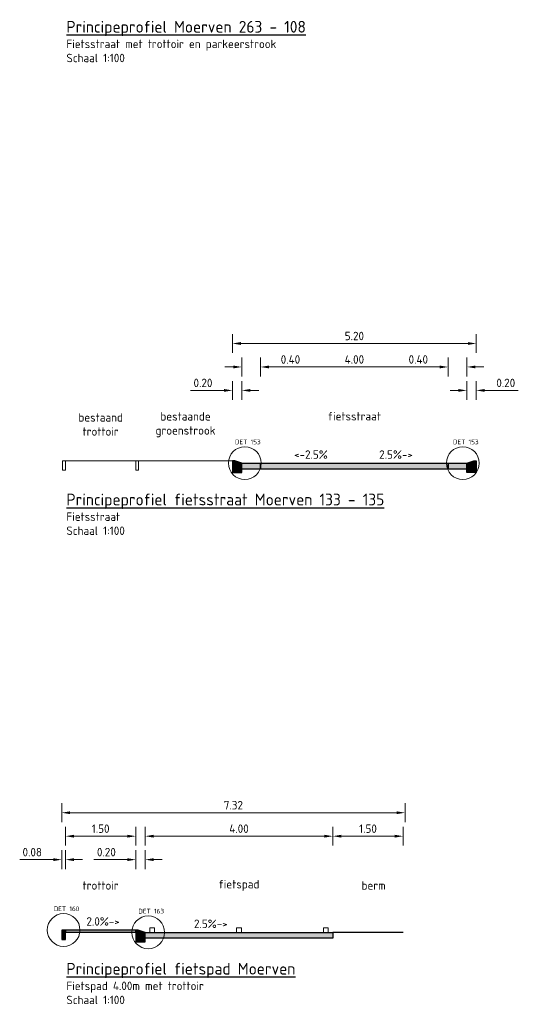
# Model space of a CAD drawing. Header units: metres. Extents: x 163543 to 168130, y 402678 to 405437.
# Tile 234 of 256: x 168118 to 168129, y 403441 to 403462. Entities that reach past the tile are written whole.
import ezdxf

# ---------------------------------------------------------------- set-up
doc = ezdxf.new("R2010")
doc.units = ezdxf.units.M
doc.layers.get('0').update_dxf_attribs({"lineweight": 25})
for name, color, linetype, lineweight in [('X-CA190022.004-UO-DWP_Principeprofielen$0$B-WE-GW-BERM-GD', 93, 'Continuous', 18), ('X-CA190022.004-UO-DWP_Principeprofielen$0$B-WE-VH-KANTOPSLUITING-GD', 251, 'Continuous', 18), ('X-CA190022.004-UO-DWP_Principeprofielen$0$N-WE-GW-BERM-GD', 90, 'Continuous', 25), ('X-CA190022.004-UO-DWP_Principeprofielen$0$N-WE-VH-KANTOPSLUITING-GD', 7, 'Continuous', 25), ('X-CA190022.004-UO-DWP_Principeprofielen$0$N-WE-VH-KANTOPSLUITING-V', 253, 'Continuous', 0), ('X-CA190022.004-UO-DWP_Principeprofielen$0$N-WE-VH-KANTOPSLUITING_OPSLUITBAND-SD', 150, 'Continuous', 25), ('X-CA190022.004-UO-DWP_Principeprofielen$0$N-WE-VH-VERHARDING-GD', 7, 'Continuous', 25), ('X-CA190022.004-UO-DWP_Principeprofielen$0$N-WE-VW-MARKERING-GD', 7, 'Continuous', 18), ('X-CA190022.004-UO-DWP_Principeprofielen$0$X-XX-AL-AANKLEDING-M', 7, 'Continuous', 18), ('X-CA190022.004-UO-DWP_Principeprofielen$0$X-XX-AL-M', 7, 'Continuous', 18), ('X-CA190022.004-UO-DWP_Principeprofielen$0$X-XX-AL-T18', 7, 'Continuous', 18), ('X-CA190022.004-UO-DWP_Principeprofielen$0$X-XX-AL-T18-DETAILVERWIJZING', 34, 'Continuous', 18), ('X-CA190022.004-UO-DWP_Principeprofielen$0$X-XX-AL-T18_verkanting', 7, 'Continuous', 18), ('X-CA190022.004-UO-DWP_Principeprofielen$0$X-XX-AL-T25', 7, 'Continuous', 25)]:
    doc.layers.add(name, color=color, linetype=linetype, lineweight=lineweight)
for name, color, linetype, lineweight, transparency in [('X-CA190022.004-UO-DWP_Principeprofielen$0$N-WE-VH-VERHARDING-FIETSSTRAAT_GRIJS-A', 252, 'Continuous', 0, 0.25), ('X-CA190022.004-UO-DWP_Principeprofielen$0$N-WE-VH-VERHARDING-FIETSSTRAAT_ROOD-A', 13, 'Continuous', 0, 0.25), ('X-CA190022.004-UO-DWP_Principeprofielen$0$N-WE-VH-VERHARDING-TROTTOIR-A', 253, 'Continuous', 0, 0.25)]:
    doc.layers.add(name, color=color, linetype=linetype, lineweight=lineweight, transparency=transparency)
doc.styles.add('X-CA190022.004-UO-DWP_Principeprofielen$0$NLCS-ISO-M100-T18', font='NLCS-ISO.ttf', dxfattribs={"height": 0.18})
doc.styles.add('X-CA190022.004-UO-DWP_Principeprofielen$0$NLCS-ISO-M100-T25', font='NLCS-ISO.ttf', dxfattribs={"height": 0.25})
doc.styles.add('X-CA190022.004-UO-DWP_Principeprofielen$0$NLCS-ISO-M20-T18', font='NLCS-ISO.ttf', dxfattribs={"height": 0.036})
doc.dimstyles.new('X-CA190022.004-UO-DWP_Principeprofielen$0$NLCS-M100-T18-PIJL_L2_H1', dxfattribs={"dimscale": 0.1, "dimtxt": 2.5, "dimasz": 1.8, "dimexe": 2, "dimexo": 2, "dimgap": 0.7, "dimtad": 1, "dimzin": 0, "dimdsep": 46, "dimtxsty": 'X-CA190022.004-UO-DWP_Principeprofielen$0$NLCS-ISO-M100-T18', "dimcen": 0, "dimdle": 2, "dimclrd": 256, "dimclre": 256, "dimclrt": 10, "dimadec": 1, "dimazin": 0, "dimtfac": 1, "dimtdec": 3, "dimtofl": 0, "dimtmove": 0, "dimatfit": 3, "dimfxl": 2, "dimfxlon": 1, "dimtfillclr": 256, "dimtolj": 1, "dimtzin": 0, "dimlwd": -1, "dimlwe": -1, "dimarcsym": 0})

# ---------------------------------------------------------------- blocks, each defined once
blk = doc.blocks.new('*D709')
at = {"layer": 'X-CA190022.004-UO-DWP_Principeprofielen$0$X-XX-AL-M', "transparency": 16777216}
for p, q in [((168122.956, 403454.741), (168122.956, 403455.141)), ((168123.136, 403454.941), (168127.976, 403454.941)), ((168128.156, 403454.741), (168128.156, 403455.141))]:
    blk.add_line(p, q, dxfattribs=at)
for points in [[(168123.136, 403454.971), (168123.136, 403454.911), (168122.956, 403454.941)], [(168127.976, 403454.971), (168127.976, 403454.911), (168128.156, 403454.941)]]:
    blk.add_solid(points, dxfattribs=at)
at = {"layer": 'X-CA190022.004-UO-DWP_Principeprofielen$0$X-XX-AL-M', "transparency": 16777216, "insert": (168125.556, 403455.101), "char_height": 0.18, "attachment_point": 5, "style": 'X-CA190022.004-UO-DWP_Principeprofielen$0$NLCS-ISO-M100-T18'}
blk.add_mtext('\\A1;5.20', dxfattribs=at)
blk = doc.blocks.new('*D1282')
at = {"layer": 'X-CA190022.004-UO-DWP_Principeprofielen$0$X-XX-AL-M', "transparency": 16777216}
for p, q in [((168119.396, 403444.241), (168119.396, 403444.641)), ((168120.896, 403444.241), (168120.896, 403444.641)), ((168119.576, 403444.441), (168120.716, 403444.441))]:
    blk.add_line(p, q, dxfattribs=at)
for points in [[(168119.576, 403444.471), (168119.576, 403444.411), (168119.396, 403444.441)], [(168120.716, 403444.471), (168120.716, 403444.411), (168120.896, 403444.441)]]:
    blk.add_solid(points, dxfattribs=at)
at = {"layer": 'X-CA190022.004-UO-DWP_Principeprofielen$0$X-XX-AL-M', "transparency": 16777216, "insert": (168120.146, 403444.601), "char_height": 0.18, "attachment_point": 5, "style": 'X-CA190022.004-UO-DWP_Principeprofielen$0$NLCS-ISO-M100-T18'}
blk.add_mtext('\\A1;1.50', dxfattribs=at)
blk = doc.blocks.new('*D711')
at = {"layer": 'X-CA190022.004-UO-DWP_Principeprofielen$0$X-XX-AL-M', "transparency": 16777216}
for p, q in [((168121.096, 403444.241), (168121.096, 403444.641)), ((168125.096, 403444.241), (168125.096, 403444.641)), ((168121.276, 403444.441), (168124.916, 403444.441))]:
    blk.add_line(p, q, dxfattribs=at)
for points in [[(168121.276, 403444.471), (168121.276, 403444.411), (168121.096, 403444.441)], [(168124.916, 403444.471), (168124.916, 403444.411), (168125.096, 403444.441)]]:
    blk.add_solid(points, dxfattribs=at)
at = {"layer": 'X-CA190022.004-UO-DWP_Principeprofielen$0$X-XX-AL-M', "transparency": 16777216, "insert": (168123.096, 403444.601), "char_height": 0.18, "attachment_point": 5, "style": 'X-CA190022.004-UO-DWP_Principeprofielen$0$NLCS-ISO-M100-T18'}
blk.add_mtext('\\A1;4.00', dxfattribs=at)
blk = doc.blocks.new('*D1283')
at = {"layer": 'X-CA190022.004-UO-DWP_Principeprofielen$0$X-XX-AL-M', "transparency": 16777216}
for p, q in [((168125.096, 403444.241), (168125.096, 403444.641)), ((168126.596, 403444.241), (168126.596, 403444.641)), ((168125.276, 403444.441), (168126.416, 403444.441))]:
    blk.add_line(p, q, dxfattribs=at)
for points in [[(168125.276, 403444.471), (168125.276, 403444.411), (168125.096, 403444.441)], [(168126.416, 403444.471), (168126.416, 403444.411), (168126.596, 403444.441)]]:
    blk.add_solid(points, dxfattribs=at)
at = {"layer": 'X-CA190022.004-UO-DWP_Principeprofielen$0$X-XX-AL-M', "transparency": 16777216, "insert": (168125.846, 403444.601), "char_height": 0.18, "attachment_point": 5, "style": 'X-CA190022.004-UO-DWP_Principeprofielen$0$NLCS-ISO-M100-T18'}
blk.add_mtext('\\A1;1.50', dxfattribs=at)
blk = doc.blocks.new('*D712')
at = {"layer": 'X-CA190022.004-UO-DWP_Principeprofielen$0$X-XX-AL-M', "transparency": 16777216}
for p, q in [((168119.316, 403444.741), (168119.316, 403445.141)), ((168126.636, 403444.741), (168126.636, 403445.141)), ((168119.496, 403444.941), (168126.456, 403444.941))]:
    blk.add_line(p, q, dxfattribs=at)
for points in [[(168119.496, 403444.971), (168119.496, 403444.911), (168119.316, 403444.941)], [(168126.456, 403444.971), (168126.456, 403444.911), (168126.636, 403444.941)]]:
    blk.add_solid(points, dxfattribs=at)
at = {"layer": 'X-CA190022.004-UO-DWP_Principeprofielen$0$X-XX-AL-M', "transparency": 16777216, "insert": (168122.976, 403445.101), "char_height": 0.18, "attachment_point": 5, "style": 'X-CA190022.004-UO-DWP_Principeprofielen$0$NLCS-ISO-M100-T18'}
blk.add_mtext('\\A1;7.32', dxfattribs=at)
blk = doc.blocks.new('X-CA190022.004-UO-DWP_Principeprofielen$0$5 20x20 band')
at = {"layer": 'X-CA190022.004-UO-DWP_Principeprofielen$0$N-WE-VH-KANTOPSLUITING-V'}
h = blk.add_hatch(color=256, dxfattribs=at)
h.dxf.hatch_style = 1
h.paths.add_polyline_path([(0, 0), (-0.15, 0.05), (-0.2, 0.05), (-0.2, -0.2), (0, -0.2)])
at = {"layer": 'X-CA190022.004-UO-DWP_Principeprofielen$0$N-WE-VH-KANTOPSLUITING-GD', "flags": 128}
blk.add_lwpolyline([(0, 0), (-0.15, 0.05), (-0.2, 0.05), (-0.2, -0.2), (0, -0.2)], close=True, dxfattribs=at)
blk = doc.blocks.new('*D625')
at = {"layer": 'X-CA190022.004-UO-DWP_Principeprofielen$0$X-XX-AL-M', "transparency": 16777216}
for p, q in [((168123.556, 403454.241), (168123.556, 403454.641)), ((168127.556, 403454.241), (168127.556, 403454.641)), ((168123.736, 403454.441), (168127.376, 403454.441))]:
    blk.add_line(p, q, dxfattribs=at)
for points in [[(168123.736, 403454.471), (168123.736, 403454.411), (168123.556, 403454.441)], [(168127.376, 403454.471), (168127.376, 403454.411), (168127.556, 403454.441)]]:
    blk.add_solid(points, dxfattribs=at)
at = {"layer": 'X-CA190022.004-UO-DWP_Principeprofielen$0$X-XX-AL-M', "transparency": 16777216, "insert": (168125.556, 403454.601), "char_height": 0.18, "attachment_point": 5, "style": 'X-CA190022.004-UO-DWP_Principeprofielen$0$NLCS-ISO-M100-T18'}
blk.add_mtext('\\A1;4.00', dxfattribs=at)
blk = doc.blocks.new('*D626')
at = {"layer": 'X-CA190022.004-UO-DWP_Principeprofielen$0$X-XX-AL-M', "transparency": 16777216}
for p, q in [((168123.156, 403454.241), (168123.156, 403454.641)), ((168123.556, 403454.241), (168123.556, 403454.641)), ((168122.976, 403454.441), (168122.796, 403454.441)), ((168123.736, 403454.441), (168124.47, 403454.441))]:
    blk.add_line(p, q, dxfattribs=at)
for points in [[(168122.976, 403454.471), (168122.976, 403454.411), (168123.156, 403454.441)], [(168123.736, 403454.471), (168123.736, 403454.411), (168123.556, 403454.441)]]:
    blk.add_solid(points, dxfattribs=at)
at = {"layer": 'X-CA190022.004-UO-DWP_Principeprofielen$0$X-XX-AL-M', "transparency": 16777216, "insert": (168124.193, 403454.601), "char_height": 0.18, "attachment_point": 5, "style": 'X-CA190022.004-UO-DWP_Principeprofielen$0$NLCS-ISO-M100-T18'}
blk.add_mtext('\\A1;0.40', dxfattribs=at)
blk = doc.blocks.new('*D627')
at = {"layer": 'X-CA190022.004-UO-DWP_Principeprofielen$0$X-XX-AL-M', "transparency": 16777216}
for p, q in [((168127.556, 403454.241), (168127.556, 403454.641)), ((168127.956, 403454.241), (168127.956, 403454.641)), ((168127.376, 403454.441), (168126.642, 403454.441)), ((168128.136, 403454.441), (168128.316, 403454.441))]:
    blk.add_line(p, q, dxfattribs=at)
for points in [[(168127.376, 403454.471), (168127.376, 403454.411), (168127.556, 403454.441)], [(168128.136, 403454.471), (168128.136, 403454.411), (168127.956, 403454.441)]]:
    blk.add_solid(points, dxfattribs=at)
at = {"layer": 'X-CA190022.004-UO-DWP_Principeprofielen$0$X-XX-AL-M', "transparency": 16777216, "insert": (168126.919, 403454.601), "char_height": 0.18, "attachment_point": 5, "style": 'X-CA190022.004-UO-DWP_Principeprofielen$0$NLCS-ISO-M100-T18'}
blk.add_mtext('\\A1;0.40', dxfattribs=at)
blk = doc.blocks.new('*D628')
at = {"layer": 'X-CA190022.004-UO-DWP_Principeprofielen$0$X-XX-AL-M', "transparency": 16777216}
for p, q in [((168127.956, 403453.741), (168127.956, 403454.141)), ((168128.156, 403453.741), (168128.156, 403454.141)), ((168127.776, 403453.941), (168127.596, 403453.941)), ((168128.336, 403453.941), (168129.052, 403453.941))]:
    blk.add_line(p, q, dxfattribs=at)
for points in [[(168127.776, 403453.971), (168127.776, 403453.911), (168127.956, 403453.941)], [(168128.336, 403453.971), (168128.336, 403453.911), (168128.156, 403453.941)]]:
    blk.add_solid(points, dxfattribs=at)
at = {"layer": 'X-CA190022.004-UO-DWP_Principeprofielen$0$X-XX-AL-M', "transparency": 16777216, "insert": (168128.784, 403454.101), "char_height": 0.18, "attachment_point": 5, "style": 'X-CA190022.004-UO-DWP_Principeprofielen$0$NLCS-ISO-M100-T18'}
blk.add_mtext('\\A1;0.20', dxfattribs=at)
blk = doc.blocks.new('*D629')
at = {"layer": 'X-CA190022.004-UO-DWP_Principeprofielen$0$X-XX-AL-M', "transparency": 16777216}
for p, q in [((168122.956, 403453.741), (168122.956, 403454.141)), ((168123.156, 403453.741), (168123.156, 403454.141)), ((168122.776, 403453.941), (168122.06, 403453.941)), ((168123.336, 403453.941), (168123.516, 403453.941))]:
    blk.add_line(p, q, dxfattribs=at)
for points in [[(168122.776, 403453.971), (168122.776, 403453.911), (168122.956, 403453.941)], [(168123.336, 403453.971), (168123.336, 403453.911), (168123.156, 403453.941)]]:
    blk.add_solid(points, dxfattribs=at)
at = {"layer": 'X-CA190022.004-UO-DWP_Principeprofielen$0$X-XX-AL-M', "transparency": 16777216, "insert": (168122.328, 403454.101), "char_height": 0.18, "attachment_point": 5, "style": 'X-CA190022.004-UO-DWP_Principeprofielen$0$NLCS-ISO-M100-T18'}
blk.add_mtext('\\A1;0.20', dxfattribs=at)
blk = doc.blocks.new('X-CA190022.004-UO-DWP_Principeprofielen$0$N-SVH-KANTOPSLUITING_OPSLUITBAND_80X200-D')
blk.add_hatch(color=8).paths.add_polyline_path([(-0.08, -0.2), (0, -0.2), (0, 0), (-0.08, 0)])
at = {"flags": 128}
blk.add_lwpolyline([(-0.08, -0.2), (0, -0.2), (0, 0), (-0.08, 0)], close=True, dxfattribs=at)
blk = doc.blocks.new('*D633')
at = {"layer": 'X-CA190022.004-UO-DWP_Principeprofielen$0$X-XX-AL-AANKLEDING-M', "transparency": 16777216}
for p, q in [((168120.896, 403443.741), (168120.896, 403444.141)), ((168121.096, 403443.741), (168121.096, 403444.141)), ((168120.716, 403443.941), (168120, 403443.941)), ((168121.276, 403443.941), (168121.456, 403443.941))]:
    blk.add_line(p, q, dxfattribs=at)
for points in [[(168120.716, 403443.971), (168120.716, 403443.911), (168120.896, 403443.941)], [(168121.276, 403443.971), (168121.276, 403443.911), (168121.096, 403443.941)]]:
    blk.add_solid(points, dxfattribs=at)
at = {"layer": 'X-CA190022.004-UO-DWP_Principeprofielen$0$X-XX-AL-AANKLEDING-M', "transparency": 16777216, "insert": (168120.268, 403444.101), "char_height": 0.18, "attachment_point": 5, "style": 'X-CA190022.004-UO-DWP_Principeprofielen$0$NLCS-ISO-M100-T18'}
blk.add_mtext('\\A1;0.20', dxfattribs=at)
blk = doc.blocks.new('*D634')
at = {"layer": 'X-CA190022.004-UO-DWP_Principeprofielen$0$X-XX-AL-AANKLEDING-M', "transparency": 16777216}
for p, q in [((168119.316, 403443.741), (168119.316, 403444.141)), ((168119.396, 403443.741), (168119.396, 403444.141)), ((168119.136, 403443.941), (168118.42, 403443.941)), ((168119.576, 403443.941), (168119.756, 403443.941))]:
    blk.add_line(p, q, dxfattribs=at)
for points in [[(168119.136, 403443.971), (168119.136, 403443.911), (168119.316, 403443.941)], [(168119.576, 403443.971), (168119.576, 403443.911), (168119.396, 403443.941)]]:
    blk.add_solid(points, dxfattribs=at)
at = {"layer": 'X-CA190022.004-UO-DWP_Principeprofielen$0$X-XX-AL-AANKLEDING-M', "transparency": 16777216, "insert": (168118.688, 403444.101), "char_height": 0.18, "attachment_point": 5, "style": 'X-CA190022.004-UO-DWP_Principeprofielen$0$NLCS-ISO-M100-T18'}
blk.add_mtext('\\A1;0.08', dxfattribs=at)

msp = doc.modelspace()

# ---------------------------------------------------------------- hatches: boundary and pattern name
at = {"layer": 'X-CA190022.004-UO-DWP_Principeprofielen$0$N-WE-VH-VERHARDING-FIETSSTRAAT_GRIJS-A'}
h = msp.add_hatch(color=256, dxfattribs=at)
h.dxf.hatch_style = 1
h.paths.add_polyline_path([(168123.156, 403452.391), (168123.556, 403452.391), (168123.556, 403452.266), (168123.156, 403452.266)])
h = msp.add_hatch(color=256, dxfattribs=at)
h.dxf.hatch_style = 1
h.paths.add_polyline_path([(168127.556, 403452.391), (168127.956, 403452.391), (168127.956, 403452.266), (168127.556, 403452.266)])
at = {"layer": 'X-CA190022.004-UO-DWP_Principeprofielen$0$N-WE-VH-VERHARDING-FIETSSTRAAT_ROOD-A'}
h = msp.add_hatch(color=256, dxfattribs=at)
h.dxf.hatch_style = 1
h.paths.add_polyline_path([(168123.556, 403452.391), (168127.556, 403452.391), (168127.556, 403452.266), (168123.556, 403452.266)])
h = msp.add_hatch(color=256, dxfattribs=at)
h.dxf.hatch_style = 1
h.paths.add_polyline_path([(168121.096, 403442.391), (168125.096, 403442.391), (168125.096, 403442.266), (168121.096, 403442.266)])
at = {"layer": 'X-CA190022.004-UO-DWP_Principeprofielen$0$N-WE-VH-VERHARDING-TROTTOIR-A'}
h = msp.add_hatch(color=256, dxfattribs=at)
h.dxf.hatch_style = 1
h.paths.add_polyline_path([(168119.396, 403442.441), (168119.396, 403442.396), (168120.896, 403442.396), (168120.896, 403442.441)])

# ---------------------------------------------------------------- linework, layer by layer
at = {"layer": 'X-CA190022.004-UO-DWP_Principeprofielen$0$B-WE-GW-BERM-GD'}
msp.add_lwpolyline([(168120.956, 403452.441), (168122.956, 403452.441)], dxfattribs=at)
at = {"layer": 'X-CA190022.004-UO-DWP_Principeprofielen$0$B-WE-VH-KANTOPSLUITING-GD', "flags": 128}
for points in [[(168119.336, 403452.441), (168119.336, 403452.241), (168119.396, 403452.241), (168119.396, 403452.441)], [(168120.896, 403452.441), (168120.896, 403452.241), (168120.956, 403452.241), (168120.956, 403452.441)]]:
    msp.add_lwpolyline(points, close=True, dxfattribs=at)
msp.add_lwpolyline([(168119.396, 403452.441), (168120.896, 403452.441)], dxfattribs=at)
at = {"layer": 'X-CA190022.004-UO-DWP_Principeprofielen$0$N-WE-GW-BERM-GD'}
msp.add_lwpolyline([(168126.596, 403442.391), (168125.096, 403442.391)], dxfattribs=at)
at = {"layer": 'X-CA190022.004-UO-DWP_Principeprofielen$0$N-WE-VH-VERHARDING-GD', "flags": 128}
for points in [[(168123.156, 403452.391), (168123.556, 403452.391), (168123.556, 403452.266), (168123.156, 403452.266)], [(168123.556, 403452.391), (168127.556, 403452.391), (168127.556, 403452.266), (168123.556, 403452.266)], [(168127.556, 403452.391), (168127.956, 403452.391), (168127.956, 403452.266), (168127.556, 403452.266)], [(168119.396, 403442.441), (168119.396, 403442.396), (168120.896, 403442.396), (168120.896, 403442.441)], [(168121.096, 403442.391), (168125.096, 403442.391), (168125.096, 403442.266), (168121.096, 403442.266)]]:
    msp.add_lwpolyline(points, close=True, dxfattribs=at)
at = {"layer": 'X-CA190022.004-UO-DWP_Principeprofielen$0$N-WE-VW-MARKERING-GD', "flags": 128}
for points in [[(168121.296, 403442.391), (168121.296, 403442.491), (168121.196, 403442.491), (168121.196, 403442.391)], [(168123.046, 403442.391), (168123.046, 403442.491), (168123.146, 403442.491), (168123.146, 403442.391)], [(168124.896, 403442.391), (168124.896, 403442.491), (168124.996, 403442.491), (168124.996, 403442.391)]]:
    msp.add_lwpolyline(points, close=True, dxfattribs=at)
at = {"layer": 'X-CA190022.004-UO-DWP_Principeprofielen$0$X-XX-AL-T18-DETAILVERWIJZING'}
for centre in [(168123.22, 403452.391), (168127.868, 403452.391), (168119.356, 403442.441), (168121.16, 403442.391)]:
    msp.add_circle(centre, 0.349, dxfattribs=at)

# ---------------------------------------------------------------- block references
for p in [(168123.156, 403452.391), (168121.096, 403442.391)]:
    msp.add_blockref('X-CA190022.004-UO-DWP_Principeprofielen$0$5 20x20 band', p)
at = {"xscale": -1}
msp.add_blockref('X-CA190022.004-UO-DWP_Principeprofielen$0$5 20x20 band', (168127.956, 403452.391), dxfattribs=at)
at = {"layer": 'X-CA190022.004-UO-DWP_Principeprofielen$0$N-WE-VH-KANTOPSLUITING_OPSLUITBAND-SD'}
msp.add_blockref('X-CA190022.004-UO-DWP_Principeprofielen$0$N-SVH-KANTOPSLUITING_OPSLUITBAND_80X200-D', (168119.396, 403442.441), dxfattribs=at)

# ---------------------------------------------------------------- texts
at = {"layer": 'X-CA190022.004-UO-DWP_Principeprofielen$0$X-XX-AL-T18', "char_height": 0.18, "style": 'X-CA190022.004-UO-DWP_Principeprofielen$0$NLCS-ISO-M100-T18'}
for s, width, gutter_width, insert, attachment_point in [('Fietsstraat met trottoir en parkeerstrook\\PSchaal 1:100', 6.21558, 0.9, (168119.416, 403461.416), 1), ('bestaand\\Ptrottoir', 2.68684, 1.25, (168120.146, 403453.216), 5), ('bestaande\\Pgroenstrook', 2.68684, 1.25, (168121.956, 403453.211), 5), ('fietsstraat', 2.68684, 1.25, (168125.556, 403453.391), 5), ('Fietsstraat \\PSchaal 1:100', 5.03125, 0.9, (168119.416, 403451.341), 1), ('trottoir', 2.68684, 1.25, (168120.146, 403443.391), 5), ('fietspad', 2.68684, 1.25, (168123.096, 403443.391), 5), ('berm', 2.68684, 1.25, (168125.966, 403443.391), 5), ('Fietspad 4.00m met trottoir\\PSchaal 1:100', 5.03125, 0.9, (168119.416, 403441.341), 1)]:
    msp.add_mtext_dynamic_manual_height_columns(s, width=width, gutter_width=gutter_width, heights=[0], dxfattribs=dict(at, insert=insert, attachment_point=attachment_point))
at = {"layer": 'X-CA190022.004-UO-DWP_Principeprofielen$0$X-XX-AL-T18-DETAILVERWIJZING', "char_height": 0.1, "attachment_point": 1, "style": 'X-CA190022.004-UO-DWP_Principeprofielen$0$NLCS-ISO-M20-T18'}
for s, insert in [('DET 153', (168123.01, 403452.893)), ('DET 153', (168127.658, 403452.893)), ('DET 160', (168119.145, 403442.943)), ('DET 163', (168120.95, 403442.893))]:
    msp.add_mtext_dynamic_manual_height_columns(s, width=0.60965, gutter_width=5, heights=[0], dxfattribs=dict(at, insert=insert))
at = {"layer": 'X-CA190022.004-UO-DWP_Principeprofielen$0$X-XX-AL-T18_verkanting', "style": 'X-CA190022.004-UO-DWP_Principeprofielen$0$NLCS-ISO-M100-T18'}
for s, p in [('<-2.5%%%', (168124.27, 403452.484)), ('2.5%%%->', (168126.085, 403452.484)), ('2.0%%%->', (168119.843, 403442.534)), ('2.5%%%->', (168122.136, 403442.484))]:
    msp.add_text(s, height=0.18, dxfattribs=at).set_placement(p)
at = {"layer": 'X-CA190022.004-UO-DWP_Principeprofielen$0$X-XX-AL-T25', "char_height": 0.25, "attachment_point": 1, "style": 'X-CA190022.004-UO-DWP_Principeprofielen$0$NLCS-ISO-M100-T25'}
for s, width, insert in [('{\\LPrincipeprofiel Moerven 263 - 108}', 6.90844, (168119.416, 403461.816)), ('{\\LPrincipeprofiel fietsstraat Moerven 133 - 135}', 7.30639, (168119.416, 403451.741)), ('{\\LPrincipeprofiel fietspad Moerven}', 6.90844, (168119.416, 403441.741))]:
    msp.add_mtext_dynamic_manual_height_columns(s, width=width, gutter_width=1.25, heights=[0], dxfattribs=dict(at, insert=insert))

# ---------------------------------------------------------------- dimensions: what is measured, and where the dimension line sits
at = {"layer": 'X-CA190022.004-UO-DWP_Principeprofielen$0$X-XX-AL-AANKLEDING-M'}
for base, p1, p2, picture, middle in [((168119.316, 403443.941), (168119.396, 403442.441), (168119.316, 403442.441), '*D634', (168118.688, 403444.101)), ((168120.896, 403443.941), (168121.096, 403442.391), (168120.896, 403442.391), '*D633', (168120.268, 403444.101))]:
    dim = msp.add_linear_dim(base=base, p1=p1, p2=p2, dimstyle='X-CA190022.004-UO-DWP_Principeprofielen$0$NLCS-M100-T18-PIJL_L2_H1', override={"dimclrt": 256}, dxfattribs=at)
    dim.commit()
    dim.dimension.update_dxf_attribs({"geometry": picture, "text_midpoint": middle})
at = {"layer": 'X-CA190022.004-UO-DWP_Principeprofielen$0$X-XX-AL-M'}
for base, p1, p2, picture, middle in [((168128.156, 403454.941), (168122.956, 403452.441), (168128.156, 403452.441), '*D709', (168125.556, 403455.101)), ((168123.556, 403454.441), (168123.156, 403452.391), (168123.556, 403452.391), '*D626', (168124.193, 403454.601)), ((168127.556, 403454.441), (168123.556, 403452.391), (168127.556, 403452.391), '*D625', (168125.556, 403454.601)), ((168127.556, 403454.441), (168127.956, 403452.391), (168127.556, 403452.391), '*D627', (168126.919, 403454.601)), ((168122.956, 403453.941), (168123.156, 403452.391), (168122.956, 403452.391), '*D629', (168122.328, 403454.101)), ((168128.156, 403453.941), (168127.956, 403452.391), (168128.156, 403452.391), '*D628', (168128.784, 403454.101)), ((168126.636, 403444.941), (168119.316, 403442.441), (168126.636, 403442.441), '*D712', (168122.976, 403445.101)), ((168120.896, 403444.441), (168119.396, 403442.441), (168120.896, 403442.441), '*D1282', (168120.146, 403444.601)), ((168125.096, 403444.441), (168121.096, 403442.391), (168125.096, 403442.391), '*D711', (168123.096, 403444.601)), ((168126.596, 403444.441), (168125.096, 403442.391), (168126.596, 403442.391), '*D1283', (168125.846, 403444.601))]:
    dim = msp.add_linear_dim(base=base, p1=p1, p2=p2, dimstyle='X-CA190022.004-UO-DWP_Principeprofielen$0$NLCS-M100-T18-PIJL_L2_H1', override={"dimclrt": 256}, dxfattribs=at)
    dim.commit()
    dim.dimension.update_dxf_attribs({"geometry": picture, "text_midpoint": middle})

doc.saveas('drawing.dxf')
